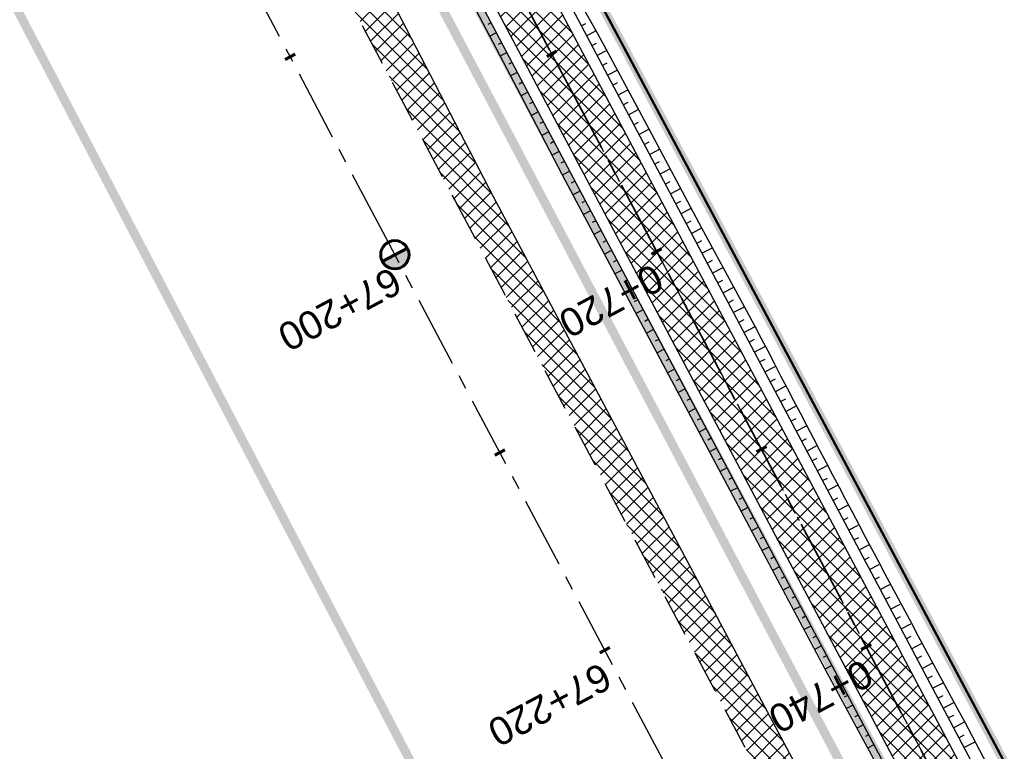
# Model space of a CAD drawing. Header units: metres. Extents: x 7529682 to 7533751, y 5721195 to 5727842.
# Tile 149 of 179: x 7530025 to 7530069, y 5727139 to 5727171. Entities that reach past the tile are written whole.
import ezdxf

# ---------------------------------------------------------------- set-up
doc = ezdxf.new("R2010")
doc.units = ezdxf.units.M
for name, pattern in [('817-dzialki-09-05-04$0$HIDDEN', [0.375, 0.25, -0.125]), ('ACAD_ISO05W100', [33, 24, -3, 0, -3, 0, -3]), ('CENTER', [50.8, 31.75, -6.35, 6.35, -6.35]), ('CENTER2', [28.575, 19.05, -3.175, 3.175, -3.175]), ('HIDDEN', [9.525, 6.35, -3.175])]:
    doc.linetypes.add(name, pattern=pattern)
for name, color, linetype in [('C-DROGI-SYTUACJA', 7, 'Continuous'), ('C-DROGI-SYTUACJA-ETYKIETY', 7, 'Continuous'), ('D-hatch-pobocza', 131, 'Continuous'), ('D-pobocza', 60, 'Continuous'), ('D-rowy', 160, 'Continuous'), ('D-skarpa', 2, 'Continuous'), ('D-skarpa-kreskowanie', 2, 'Continuous')]:
    doc.layers.add(name, color=color, linetype=linetype)
for name, color, linetype, lineweight, true_color in [('D-ewidencja-numery', 7, 'Continuous', 50, 0x40ff00), ('D-hatch-ciag-pieszo-rowerowy', 7, 'Continuous', 13, 0xff9f80), ('D-LR-etap-III', 7, '817-dzialki-09-05-04$0$HIDDEN', 50, 0x00008f)]:
    doc.layers.add(name, color=color, linetype=linetype, lineweight=lineweight, true_color=true_color)
for name, color, linetype, lineweight in [('D-krawędzie', 3, 'Continuous', 30), ('D-obrzeża', 2, 'Continuous', 30), ('D-oś', 10, 'CENTER', 30), ('D-pas-drogowy', 7, 'ACAD_ISO05W100', 50)]:
    doc.layers.add(name, color=color, linetype=linetype, lineweight=lineweight)
doc.layers.add('poprzeczki', color=7, linetype='Continuous', true_color=0x0000c7)
doc.styles.get("Standard").update_dxf_attribs({"font": 'arial.ttf'})
pattern_1 = [(45, (0, 0), (-0.33675960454, 0.33675960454), []), (135, (0, 0), (-0.33675960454, -0.33675960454), [])]

# ---------------------------------------------------------------- blocks, each defined once
blk = doc.blocks.new('kilometraz')
at = {"linetype": 'ByBlock', "lineweight": -2}
blk.add_hatch(color=0, dxfattribs=at).paths.add_polyline_path([(0, -0.28125, 0.41421356), (0.28125, 0, 0.41421356), (0, 0.28125)])
at = {"color": 0, "linetype": 'ByBlock', "lineweight": -2}
blk.add_line((0, 0.28125), (0, -0.28125), dxfattribs=at)
blk.add_circle((0, 0), 0.28125, dxfattribs=at)
blk = doc.blocks.new('AeccTickLine')
at = {"color": 0, "linetype": 'ByBlock', "lineweight": -2}
blk.add_line((0, 1), (0, -1), dxfattribs=at)

msp = doc.modelspace()

# ---------------------------------------------------------------- hatches: boundary and pattern name
at = {"layer": 'D-hatch-ciag-pieszo-rowerowy'}
h = msp.add_hatch(dxfattribs=at)
h.set_pattern_fill('ANSI37', color=256, scale=0.15, style=0)
h.set_pattern_definition(pattern_1)
h.paths.add_polyline_path([(7530087.679, 5727092.356), (7530089.826, 5727093.645), (7530088.918, 5727095.394), (7530067.691, 5727136.19), (7530050.056, 5727169.469), (7530031.716, 5727204.157), (7530016.024, 5727233.702), (7529998.202, 5727267.634), (7529996.2, 5727266.069), (7530013.813, 5727232.534), (7530029.507, 5727202.986), (7530047.847, 5727168.299), (7530065.478, 5727135.027), (7530086.699, 5727094.242)])
at = {"layer": 'D-hatch-pobocza'}
h = msp.add_hatch(dxfattribs=at)
h.set_pattern_fill('ANSI37', color=256, scale=0.15, style=0)
h.set_pattern_definition(pattern_1)
h.paths.add_polyline_path([(7530033.2, 5727187.89), (7530019.74, 5727212.96), (7530009.31, 5727233.03), (7529993.271, 5727263.708), (7529991.738, 5727262.452), (7530006.702, 5727234.141), (7530044.198, 5727163.133), (7530082.89, 5727090.2), (7530088.411, 5727079.773), (7530090.482, 5727079.128), (7530082.53, 5727094.32), (7530071.3, 5727115.82), (7530059.02, 5727138.69), (7530045.92, 5727163.31)])

# ---------------------------------------------------------------- linework, layer by layer
at = {"layer": 'C-DROGI-SYTUACJA', "color": 10, "linetype": 'CENTER2', "lineweight": 35, "ltscale": 0.2}
msp.add_lwpolyline([(7529994.785, 5727271.452), (7530014.919, 5727233.118), (7530030.611, 5727203.571), (7530048.952, 5727168.884), (7530066.584, 5727135.609), (7530088.792, 5727092.929), (7530119.442, 5727037.047), (7530133.98, 5727010.094), (7530160.017, 5726961.45), (7530183.787, 5726917.333), (7530204.666, 5726877.528), (7530227.909, 5726832.904), (7530259.102, 5726774.826, 0.063585), (7530264.989, 5726766.578), (7530268.47, 5726762.818, -0.065084), (7530272.969, 5726756.475), (7530281.424, 5726740.504, -0.065084)], format="xyb", dxfattribs=at)
at = {"layer": 'D-ewidencja-numery', "color": 12, "ltscale": 15, "true_color": 0xc70000}
msp.add_lwpolyline([(7529996.497, 5727273.662), (7530017.541, 5727234.203), (7530033.054, 5727204.864), (7530051.623, 5727170.223), (7530069.277, 5727137.016), (7530089.385, 5727097.534), (7530109.713, 5727060.747), (7530136.77, 5727011.64), (7530162.447, 5726962.744), (7530187.674, 5726916.992), (7530207.821, 5726879.335), (7530230.626, 5726834.519), (7530262.288, 5726776.618), (7530277.51, 5726760.213), (7530286.037, 5726744.107)], dxfattribs=at)
at = {"layer": 'D-krawędzie', "linetype": 'HIDDEN', "ltscale": 0.3}
msp.add_lwpolyline([(7529737.465, 5727743.316), (7529742.213, 5727734.302), (7529762.326, 5727696.274), (7529777.785, 5727667.006), (7529799.322, 5727626.3), (7529822.193, 5727583.156), (7529846.924, 5727536.347), (7529864.752, 5727502.663), (7529900.459, 5727434.965), (7529935.352, 5727369.308), (7529971.476, 5727300.786), (7530006.702, 5727234.141), (7530044.198, 5727163.133), (7530082.89, 5727090.2), (7530098.687, 5727060.362), (7530131.998, 5726997.21), (7530163.822, 5726937.097), (7530204.081, 5726861.013), (7530247.82, 5726778.438), (7530252.22, 5726770.26), (7530259.735, 5726756.9), (7530263.782, 5726749.287), (7530270.196, 5726737.096)], dxfattribs=at)
at = {"layer": 'D-LR-etap-III', "ltscale": 10, "flags": 128}
msp.add_lwpolyline([(7531750.474, 5723895.103, 0.4, 0.4, 0), (7531750.505, 5723895.13, 0.4, 0.4, 0), (7531682.71, 5724022.92, 0.4, 0.4, 0), (7531619.177, 5724147.204, 0.4, 0.4, 0), (7531592.309, 5724198.489, 0.4, 0.4, 0), (7531553.264, 5724272.919, 0.4, 0.4, 0), (7531504.02, 5724366.79, 0.4, 0.4, 0), (7531482.09, 5724407.62, 0.4, 0.4, 0), (7531412.35, 5724541.183, 0.4, 0.4, 0), (7531388.464, 5724586.93, 0.4, 0.4, 0), (7531345.12, 5724669.94, 0.4, 0.4, 0), (7531127.66, 5725081.67, 0.4, 0.4, 0), (7531059.253, 5725211.041, 0.4, 0.4, 0), (7531008.007, 5725307.954, 0.4, 0.4, 0), (7530964.182, 5725390.836, 0.4, 0.4, 0), (7530914.557, 5725484.684, 0.4, 0.4, 0), (7530865.243, 5725577.494, 0.4, 0.4, 0), (7530840.085, 5725624.059, 0.4, 0.4, 0), (7530802.56, 5725694.925, 0.4, 0.4, 0), (7530755.54, 5725787.51, 0.4, 0.4, 0), (7530708.718, 5725876.303, 0.4, 0.4, 0), (7530695.12, 5725902.09, 0.4, 0.4, 0), (7530642.914, 5726001.078, 0.4, 0.4, 0), (7530634.935, 5726016.147, 0.4, 0.4, 0), (7530610.82, 5726061.93, 0.4, 0.4, 0), (7530610.82, 5726061.93, 0.4, 0.4, 0), (7530607.21, 5726063.51, 0.4, 0.4, 0), (7530597.42, 5726080.68, 0.4, 0.4, 0), (7530591.16, 5726088.44, 0.4, 0.4, 0), (7530581.28, 5726107.21, 0.4, 0.4, 0), (7530571.29, 5726130.56, 0.4, 0.4, 0), (7530549.555, 5726171.527, 0.4, 0.4, 0), (7530531.014, 5726206.474, 0.4, 0.4, 0), (7530516.461, 5726236.017, 0.4, 0.4, 0), (7530500.799, 5726266.141, 0.4, 0.4, 0), (7530491.35, 5726283.94, 0.4, 0.4, 0), (7530482.4, 5726303.41, 0.4, 0.4, 0), (7530482.4, 5726303.41, 0.4, 0.4, 0), (7530450.41, 5726357.28, 0.4, 0.4, 0), (7530397.759, 5726458.5, 0.4, 0.4, 0), (7530334.708, 5726583.665, 0.4, 0.4, 0), (7530303.939, 5726645.168, 0.4, 0.4, 0), (7530300.51, 5726651.778, 0.4, 0.4, 0), (7530289.214, 5726671.967, 0.4, 0.4, 0), (7530281.54, 5726685.57, 0.4, 0.4, 0), (7530261.371, 5726724.163, 0.4, 0.4, 0), (7530254.03, 5726738.21, 0.4, 0.4, 0), (7530197.22, 5726845.06, 0.4, 0.4, 0), (7530194.71, 5726849.15, 0.4, 0.4, 0), (7530195.92, 5726850.75, 0.4, 0.4, 0), (7530170.547, 5726892.961, 0.4, 0.4, 0), (7530143.175, 5726945.066, 0.4, 0.4, 0), (7530105.06, 5727018.32, 0.4, 0.4, 0), (7530100.06, 5727027.16, 0.4, 0.4, 0), (7530062.319, 5727099.625, 0.4, 0.4, 0), (7530015.379, 5727189.42, 0.4, 0.4, 0), (7529983.208, 5727250.207, 0.4, 0.4, 0), (7529953.284, 5727306.747, 0.4, 0.4, 0), (7529900.671, 5727406.159, 0.4, 0.4, 0), (7529890.63, 5727425.131, 0.4, 0.4, 0), (7529875.155, 5727454.426, 0.4, 0.4, 0), (7529857.56, 5727487.787, 0.4, 0.4, 0), (7529835.194, 5727530.193, 0.4, 0.4, 0), (7529811.741, 5727574.662, 0.4, 0.4, 0), (7529792.102, 5727611.923, 0.4, 0.4, 0), (7529768.066, 5727657.47, 0.4, 0.4, 0), (7529755.211, 5727682.131, 0.4, 0.4, 0), (7529753.31, 5727681.13, 0.4, 0.4, 0), (7529739.21, 5727707.77, 0.4, 0.4, 0), (7529735.395, 5727711.252, 0.4, 0.4, 0), (7529725.42, 5727730.2, 0.4, 0.4, 0), (7529723.55, 5727729.88, 0.4, 0.4, 0), (7529695.567, 5727782.932, 0.4, 0.4, 0), (7529717.68, 5727794.024, 0.4, 0.4, 0), (7529736.275, 5727758.647, 0.4, 0.4, 0), (7529736.275, 5727758.647, 0.4, 0.4, 0), (7529744.511, 5727750.406, 0.4, 0.4, 0), (7529744.511, 5727750.406, 0.4, 0.4, 0), (7529750.283, 5727738.55, 0.4, 0.4, 0), (7529777.109, 5727687.569, 0.4, 0.4, 0), (7529796.515, 5727651.33, 0.4, 0.4, 0), (7529814.938, 5727616.793, 0.4, 0.4, 0), (7529839.007, 5727572.304, 0.4, 0.4, 0), (7529860.618, 5727532.509, 0.4, 0.4, 0), (7529882.349, 5727491.504, 0.4, 0.4, 0), (7529904.865, 5727449.096, 0.4, 0.4, 0), (7529920.747, 5727418.885, 0.4, 0.4, 0), (7529946.677, 5727368.547, 0.4, 0.4, 0), (7529972.025, 5727320.573, 0.4, 0.4, 0), (7529987.74, 5727290.153, 0.4, 0.4, 0), (7529996.497, 5727273.662, 0.4, 0.4, 0), (7530017.541, 5727234.203, 0.4, 0.4, 0), (7530033.054, 5727204.864, 0.4, 0.4, 0), (7530051.623, 5727170.223, 0.4, 0.4, 0), (7530069.277, 5727137.016, 0.4, 0.4, 0), (7530089.385, 5727097.534, 0.4, 0.4, 0), (7530109.713, 5727060.747, 0.4, 0.4, 0), (7530136.77, 5727011.64, 0.4, 0.4, 0), (7530162.447, 5726962.744, 0.4, 0.4, 0), (7530187.674, 5726916.992, 0.4, 0.4, 0), (7530207.821, 5726879.335, 0.4, 0.4, 0), (7530230.626, 5726834.519, 0.4, 0.4, 0), (7530262.288, 5726776.618, 0.4, 0.4, 0), (7530277.51, 5726760.213, 0.4, 0.4, 0), (7530286.037, 5726744.107, 0.4, 0.4, 0), (7530288.097, 5726735.884, 0.4, 0.4, 0), (7530290.394, 5726725.047, 0.4, 0.4, 0), (7530296.177, 5726713.583, 0.4, 0.4, 0), (7530302.726, 5726701.182, 0.4, 0.4, 0), (7530325.685, 5726657.466, 0.4, 0.4, 0), (7530343.244, 5726623.649, 0.4, 0.4, 0), (7530360.23, 5726591.747, 0.4, 0.4, 0), (7530383.209, 5726548.059, 0.4, 0.4, 0), (7530406.018, 5726503.606, 0.4, 0.4, 0), (7530427.465, 5726462.62, 0.4, 0.4, 0), (7530447.928, 5726424.388, 0.4, 0.4, 0), (7530471.127, 5726379.921, 0.4, 0.4, 0), (7530490.501, 5726343.033, 0.4, 0.4, 0), (7530509.499, 5726306.733, 0.4, 0.4, 0), (7530529.89, 5726267.244, 0.4, 0.4, 0), (7530543.852, 5726238.99, 0.4, 0.4, 0), (7530554.809, 5726218.944, 0.4, 0.4, 0), (7530559.027, 5726212.223, 0.4, 0.4, 0), (7530563.061, 5726206.41, 0.4, 0.4, 0), (7530566.934, 5726200.464, 0.4, 0.4, 0), (7530569.771, 5726194.902, 0.4, 0.4, 0), (7530571.473, 5726191.282, 0.4, 0.4, 0), (7530572.839, 5726188.025, 0.4, 0.4, 0), (7530575.295, 5726182.035, 0.4, 0.4, 0), (7530579.737, 5726173.306, 0.4, 0.4, 0), (7530583.3, 5726167.41, 0.4, 0.4, 0), (7530593.4, 5726163.33, 0.4, 0.4, 0), (7530598.618, 5726155.264, 0.4, 0.4, 0), (7530608.258, 5726140.497, 0.4, 0.4, 0), (7530603.27, 5726136.83, 0.4, 0.4, 0), (7530606.53, 5726131.84, 0.4, 0.4, 0), (7530604.239, 5726124.217, 0.4, 0.4, 0), (7530605.847, 5726121.63, 0.4, 0.4, 0), (7530608.972, 5726116.164, 0.4, 0.4, 0), (7530618.114, 5726097.791, 0.4, 0.4, 0), (7530651.213, 5726034.96, 0.4, 0.4, 0), (7530670.244, 5725998.611, 0.4, 0.4, 0), (7530698.075, 5725945.953, 0.4, 0.4, 0), (7530716.506, 5725911.305, 0.4, 0.4, 0), (7530735.223, 5725875.667, 0.4, 0.4, 0), (7530752.504, 5725842.155, 0.4, 0.4, 0), (7530778.311, 5725793.501, 0.4, 0.4, 0), (7530797.5, 5725756.382, 0.4, 0.4, 0), (7530812.519, 5725728.289, 0.4, 0.4, 0), (7530820.039, 5725713.16, 0.4, 0.4, 0), (7530822.422, 5725710.194, 0.4, 0.4, 0), (7530833.155, 5725688.801, 0.4, 0.4, 0), (7530849.629, 5725656.159, 0.4, 0.4, 0), (7530867.983, 5725621.964, 0.4, 0.4, 0), (7530872.63, 5725612.888, 0.4, 0.4, 0), (7530880.354, 5725597.595, 0.4, 0.4, 0), (7530883.839, 5725593.389, 0.4, 0.4, 0), (7530891.782, 5725587.763, 0.4, 0.4, 0), (7530895.039, 5725584.281, 0.4, 0.4, 0), (7530897.034, 5725580.941, 0.4, 0.4, 0), (7530900.952, 5725579.946, 0.4, 0.4, 0), (7530904.81, 5725571.977, 0.4, 0.4, 0), (7530903.682, 5725568.566, 0.4, 0.4, 0), (7530908.901, 5725558.845, 0.4, 0.4, 0), (7530910.252, 5725545.672, 0.4, 0.4, 0), (7530912.873, 5725538.646, 0.4, 0.4, 0), (7530945.278, 5725478.464, 0.4, 0.4, 0), (7530959.692, 5725450.246, 0.4, 0.4, 0), (7531002.827, 5725368.192, 0.4, 0.4, 0), (7531044.704, 5725290.314, 0.4, 0.4, 0), (7531064.099, 5725253.213, 0.4, 0.4, 0), (7531083.01, 5725216.678, 0.4, 0.4, 0), (7531113.013, 5725158.466, 0.4, 0.4, 0), (7531137.364, 5725113.071, 0.4, 0.4, 0), (7531150.831, 5725086.712, 0.4, 0.4, 0), (7531159.746, 5725076.641, 0.4, 0.4, 0), (7531166.31, 5725074.58, 0.4, 0.4, 0), (7531172.29, 5725062.58, 0.4, 0.4, 0), (7531170.59, 5725055.606, 0.4, 0.4, 0), (7531173.733, 5725044.081, 0.4, 0.4, 0), (7531215.342, 5724964.86, 0.4, 0.4, 0), (7531238.054, 5724921.685, 0.4, 0.4, 0), (7531262.39, 5724875.283, 0.4, 0.4, 0), (7531295.587, 5724811.266, 0.4, 0.4, 0), (7531348.488, 5724712.363, 0.4, 0.4, 0), (7531363.741, 5724682.684, 0.4, 0.4, 0), (7531366.987, 5724675.865, 0.4, 0.4, 0), (7531382.541, 5724646.111, 0.4, 0.4, 0), (7531401.299, 5724610.875, 0.4, 0.4, 0), (7531428.965, 5724558.862, 0.4, 0.4, 0), (7531449.111, 5724520.398, 0.4, 0.4, 0), (7531477.293, 5724465.831, 0.4, 0.4, 0), (7531500.996, 5724421.113, 0.4, 0.4, 0), (7531512.122, 5724400.549, 0.4, 0.4, 0), (7531513.782, 5724396.757, 0.4, 0.4, 0), (7531526.32, 5724379.39, 0.4, 0.4, 0), (7531566.784, 5724302.736, 0.4, 0.4, 0), (7531612.277, 5724225.61, 0.4, 0.4, 0), (7531620.493, 5724210.548, 0.4, 0.4, 0), (7531631.578, 5724196.258, 0.4, 0.4, 0), (7531653.484, 5724152.434, 0.4, 0.4, 0), (7531661.151, 5724128.494, 0.4, 0.4, 0), (7531673.881, 5724101.186, 0.4, 0.4, 0), (7531684.691, 5724081.184, 0.4, 0.4, 0), (7531699.212, 5724051.17, 0.4, 0.4, 0), (7531704.034, 5724040.584, 0.4, 0.4, 0), (7531704.034, 5724040.584, 0.4, 0.4, 0), (7531703.913, 5724037.17, 0.4, 0.4, 0), (7531736.42, 5723969.232, 0.4, 0.4, 0), (7531738.285, 5723967.699, 0.4, 0.4, 0), (7531742.181, 5723962.346, 0.4, 0.4, 0), (7531744.286, 5723958.616, 0.4, 0.4, 0), (7531755.393, 5723944.193, 0.4, 0.4, 0), (7531758.69, 5723936.76, 0.4, 0.4, 0), (7531780.08, 5723929.25, 0.4, 0.4, 0), (7531792.612, 5723906.338, 0.4, 0.4, 0), (7531792.612, 5723906.338, 0.4, 0.4, 0), (7531756.962, 5723883.055, 0.4, 0.4, 0), (7531750.46, 5723895.13, 0.4, 0.4, 0), (7531750.46, 5723895.13, 0, 0, 0)], format="xyseb", dxfattribs=at)
at = {"layer": 'D-obrzeża'}
for points in [[(7530255.071, 5726779.69), (7530226.804, 5726832.32), (7530203.558, 5726876.949), (7530182.683, 5726916.746), (7530158.916, 5726960.858), (7530132.878, 5727009.502), (7530118.344, 5727036.45), (7530087.65, 5727092.412), (7530086.699, 5727094.242), (7530065.478, 5727135.027), (7530047.847, 5727168.299), (7530029.507, 5727202.986), (7530013.813, 5727232.534), (7529993.681, 5727270.865)], [(7530097.92, 5727078.885), (7530089.894, 5727093.518), (7530067.691, 5727136.19), (7530050.056, 5727169.469), (7530031.716, 5727204.157), (7530016.024, 5727233.702), (7529998.205, 5727267.629)]]:
    msp.add_lwpolyline(points, dxfattribs=at)
at = {"layer": 'D-oś', "ltscale": 0.1}
msp.add_lwpolyline([(7530260.688, 5726747.65), (7530256.664, 5726755.22), (7530249.153, 5726768.573), (7530244.732, 5726776.79), (7530200.988, 5726859.376), (7530160.728, 5726935.459), (7530128.903, 5726995.575), (7530095.593, 5727058.727), (7530079.798, 5727088.56), (7530041.105, 5727161.496), (7530003.607, 5727232.506), (7529968.381, 5727299.153), (7529932.259, 5727367.671), (7529897.365, 5727433.327), (7529861.657, 5727501.028), (7529843.829, 5727534.712), (7529819.1, 5727581.518), (7529796.228, 5727624.663), (7529774.69, 5727665.371), (7529759.232, 5727694.637), (7529739.12, 5727732.663), (7529700.238, 5727806.043)], dxfattribs=at)
at = {"layer": 'D-oś', "ltscale": 0.03}
msp.add_lwpolyline([(7529994.785, 5727271.452), (7530014.919, 5727233.118), (7530030.611, 5727203.571), (7530048.952, 5727168.884), (7530066.584, 5727135.609), (7530088.792, 5727092.929), (7530119.442, 5727037.047), (7530133.98, 5727010.094), (7530160.017, 5726961.45), (7530183.787, 5726917.333), (7530204.666, 5726877.528), (7530227.909, 5726832.904), (7530259.102, 5726774.826, 0.063585), (7530264.989, 5726766.578), (7530268.47, 5726762.818, -0.065084), (7530272.969, 5726756.475), (7530281.424, 5726740.504, -0.065084)], format="xyb", dxfattribs=at)
at = {"layer": 'D-pas-drogowy', "ltscale": 0.2, "flags": 128}
msp.add_lwpolyline([(7531633.019, 5724182.834, 0.4, 0.4, 0), (7531617.559, 5724211.608, 0.4, 0.4, 0), (7531566.784, 5724302.736, 0.4, 0.4, 0), (7531538.419, 5724356.47, 0.4, 0.4, 0), (7531526.32, 5724379.39, 0.4, 0.4, 0), (7531516.102, 5724393.607, 0.4, 0.4, 0.001485), (7531513.78, 5724396.838, 0.4, 0.4, 0), (7531501.87, 5724413.41, 0.4, 0.4, 0), (7531474.926, 5724464.508, 0.4, 0.4, 0), (7531446.2, 5724518.992, 0.4, 0.4, 0), (7531424.962, 5724559.262, 0.4, 0.4, 0), (7531398.444, 5724609.566, 0.4, 0.4, 0), (7531379.647, 5724645.216, 0.4, 0.4, 0), (7531365.23, 5724672.56, 0.4, 0.4, 0), (7531341.306, 5724717.915, 0.4, 0.4, 0), (7531312.9, 5724771.789, 0.4, 0.4, 0), (7531292.591, 5724810.307, 0.4, 0.4, 0), (7531259.392, 5724873.271, 0.4, 0.4, 0), (7531233.74, 5724921.923, 0.4, 0.4, 0), (7531203.073, 5724980.092, 0.4, 0.4, 0), (7531173.471, 5725036.225, 0.4, 0.4, 0), (7531168.27, 5725046.09, 0.4, 0.4, 0), (7531172.29, 5725062.58, 0.4, 0.4, 0), (7531166.31, 5725074.58, 0.4, 0.4, 0), (7531150.32, 5725079.6, 0.4, 0.4, 0), (7531141.5, 5725096.43, 0.4, 0.4, 0), (7531109.312, 5725157.814, 0.4, 0.4, 0), (7531086.641, 5725201.048, 0.4, 0.4, 0), (7531059.198, 5725253.384, 0.4, 0.4, 0), (7531028.207, 5725312.489, 0.4, 0.4, 0), (7530999.105, 5725367.99, 0.4, 0.4, 0), (7530956.248, 5725449.725, 0.4, 0.4, 0), (7530924.398, 5725510.464, 0.4, 0.4, 0), (7530897.51, 5725561.74, 0.4, 0.4, 0), (7530894.46, 5725566.14, 0.4, 0.4, 0), (7530892.16, 5725570.49, 0.4, 0.4, 0), (7530869.363, 5725613.307, 0.4, 0.4, 0), (7530861.694, 5725627.705, 0.4, 0.4, 0), (7530852.74, 5725644.52, 0.4, 0.4, 0), (7530831.51, 5725684.2, 0.4, 0.4, 0), (7530811.13, 5725722.52, 0.4, 0.4, 0), (7530792.348, 5725757.941, 0.4, 0.4, 0), (7530768.03, 5725803.8, 0.4, 0.4, 0), (7530748.769, 5725840.179, 0.4, 0.4, 0), (7530727.7, 5725879.97, 0.4, 0.4, 0), (7530712.098, 5725909.545, 0.4, 0.4, 0), (7530693.644, 5725944.645, 0.4, 0.4, 0), (7530665.702, 5725997.539, 0.4, 0.4, 0), (7530641.76, 5726042.88, 0.4, 0.4, 0), (7530616.5, 5726091.48, 0.4, 0.4, 0), (7530604.628, 5726114.32, 0.4, 0.4, -0.007763), (7530602.5, 5726118.43, 0.4, 0.4, 0), (7530603.992, 5726123.395, 0.4, 0.4, 0), (7530606.53, 5726131.84, 0.4, 0.4, 0), (7530603.27, 5726136.83, 0.4, 0.4, 0), (7530593.776, 5726151.369, 0.4, 0.4, 0), (7530590.203, 5726156.84, 0.4, 0.4, 0), (7530583.3, 5726167.41, 0.4, 0.4, 0), (7530580.578, 5726170.428, 0.4, 0.4, 0), (7530575.85, 5726175.67, 0.4, 0.4, 0), (7530569.01, 5726186.66, 0.4, 0.4, 0), (7530562.555, 5726199.189, 0.4, 0.4, 0), (7530555.67, 5726211.39, 0.4, 0.4, 0), (7530548.29, 5726224.23, 0.4, 0.4, 0), (7530540.58, 5726237.71, 0.4, 0.4, 0), (7530532.68, 5726252.65, 0.4, 0.4, 0), (7530524.06, 5726269.35, 0.4, 0.4, 0), (7530502.82, 5726309.91, 0.4, 0.4, 0), (7530488.83, 5726336.63, 0.4, 0.4, 0), (7530466.03, 5726380.16, 0.4, 0.4, 0), (7530438.47, 5726432.77, 0.4, 0.4, 0), (7530424.53, 5726459.09, 0.4, 0.4, 0), (7530401.63, 5726502.97, 0.4, 0.4, 0), (7530383.38, 5726538.06, 0.4, 0.4, 0), (7530353.97, 5726593.52, 0.4, 0.4, 0), (7530338.47, 5726622.74, 0.4, 0.4, 0), (7530322.01, 5726653.88, 0.4, 0.4, 0), (7530297.54, 5726700.33, 0.4, 0.4, 0), (7530287.38, 5726719.6, 0.4, 0.4, 0), (7530285.95, 5726722.316, 0.4, 0.4, 0), (7530280.26, 5726733.12, 0.4, 0.4, 0), (7530266.73, 5726758.74, 0.4, 0.4, 0), (7530260.42, 5726770.47, 0.4, 0.4, 0), (7530253.25, 5726783.82, 0.4, 0.4, 0), (7530244.95, 5726799.33, 0.4, 0.4, 0), (7530239.39, 5726808.49, 0.4, 0.4, 0), (7530238.29, 5726807.9, 0.4, 0.4, 0), (7530218.11, 5726850.67, 0.4, 0.4, 0), (7530175.907, 5726928.168, 0.4, 0.4, 0), (7530096.68, 5727076.15, 0.4, 0.4, 0), (7530094.68, 5727079.89, 0.4, 0.4, 0), (7530064.597, 5727135.523, 0.4, 0.4, 0), (7530046.731, 5727168.892, 0.4, 0.4, 0), (7530025.803, 5727208.461, 0.4, 0.4, 0), (7530012.847, 5727232.979, 0.4, 0.4, 0), (7529994.15, 5727268.45, 0.4, 0.4, 0), (7529981.671, 5727291.93, 0.4, 0.4, 0), (7529949.89, 5727351.73, 0.4, 0.4, 0), (7529924.75, 5727399.03, 0.4, 0.4, 0), (7529915.516, 5727417.1, 0.4, 0.4, 0), (7529885.83, 5727475.19, 0.4, 0.4, 0), (7529862.56, 5727519.97, 0.4, 0.4, 0), (7529852.985, 5727538.191, 0.4, 0.4, 0), (7529836.513, 5727569.511, 0.4, 0.4, 0), (7529815.369, 5727609.141, 0.4, 0.4, 0), (7529792.795, 5727651.247, 0.4, 0.4, 0), (7529774.199, 5727685.858, 0.4, 0.4, 0), (7529746.966, 5727736.059, 0.4, 0.4, 0), (7529733.92, 5727757.62, 0.4, 0.4, 0), (7529708.607, 5727806.389, 0.4, 0.4, 0), (7529688.492, 5727796.345, 0.4, 0.4, 0), (7529723.55, 5727729.88, 0.4, 0.4, 0), (7529725.42, 5727730.2, 0.4, 0.4, 0), (7529735.38, 5727711.28, 0.4, 0.4, 0), (7529739.21, 5727707.77, 0.4, 0.4, 0), (7529753.31, 5727681.13, 0.4, 0.4, 0), (7529755.178, 5727682.114, 0.4, 0.4, 0), (7529792.102, 5727611.923, 0.4, 0.4, 0), (7529811.741, 5727574.662, 0.4, 0.4, 0), (7529835.194, 5727530.193, 0.4, 0.4, 0), (7529857.56, 5727487.787, 0.4, 0.4, 0), (7529875.155, 5727454.426, 0.4, 0.4, 0), (7529890.63, 5727425.131, 0.4, 0.4, 0), (7529900.671, 5727406.159, 0.4, 0.4, 0), (7529953.284, 5727306.747, 0.4, 0.4, 0), (7529983.208, 5727250.207, 0.4, 0.4, 0), (7530015.379, 5727189.42, 0.4, 0.4, 0), (7530062.319, 5727099.625, 0.4, 0.4, 0), (7530100.06, 5727027.16, 0.4, 0.4, 0), (7530105.06, 5727018.32, 0.4, 0.4, 0), (7530143.175, 5726945.066, 0.4, 0.4, 0), (7530170.547, 5726892.961, 0.4, 0.4, 0), (7530195.92, 5726850.75, 0.4, 0.4, 0), (7530194.71, 5726849.15, 0.4, 0.4, 0), (7530197.22, 5726845.06, 0.4, 0.4, 0), (7530254.03, 5726738.21, 0.4, 0.4, 0), (7530261.371, 5726724.163, 0.4, 0.4, 0), (7530281.54, 5726685.57, 0.4, 0.4, 0), (7530289.214, 5726671.967, 0.4, 0.4, 0), (7530300.51, 5726651.778, 0.4, 0.4, 0), (7530303.939, 5726645.168, 0.4, 0.4, 0), (7530334.708, 5726583.665, 0.4, 0.4, 0), (7530397.759, 5726458.5, 0.4, 0.4, 0), (7530450.41, 5726357.28, 0.4, 0.4, 0), (7530482.4, 5726303.41, 0.4, 0.4, 0), (7530483.688, 5726301.003, 0.4, 0.4, 0), (7530491.35, 5726283.94, 0.4, 0.4, 0), (7530512.67, 5726243.78, 0.4, 0.4, 0), (7530529.43, 5726209.46, 0.4, 0.4, 0), (7530571.29, 5726130.56, 0.4, 0.4, 0), (7530581.28, 5726107.21, 0.4, 0.4, 0), (7530591.16, 5726088.44, 0.4, 0.4, 0), (7530597.42, 5726080.68, 0.4, 0.4, 0), (7530607.21, 5726063.51, 0.4, 0.4, 0), (7530610.82, 5726061.93, 0.4, 0.4, 0), (7530634.935, 5726016.147, 0.4, 0.4, 0), (7530642.914, 5726001.078, 0.4, 0.4, 0), (7530695.12, 5725902.09, 0.4, 0.4, 0), (7530708.718, 5725876.303, 0.4, 0.4, 0), (7530755.54, 5725787.51, 0.4, 0.4, 0), (7530802.56, 5725694.925, 0.4, 0.4, 0), (7530840.085, 5725624.059, 0.4, 0.4, 0), (7530865.243, 5725577.494, 0.4, 0.4, 0), (7530914.557, 5725484.684, 0.4, 0.4, 0), (7530964.182, 5725390.836, 0.4, 0.4, 0), (7531008.007, 5725307.954, 0.4, 0.4, 0), (7531059.253, 5725211.041, 0.4, 0.4, 0), (7531127.66, 5725081.67, 0.4, 0.4, 0), (7531345.12, 5724669.94, 0.4, 0.4, 0), (7531388.464, 5724586.93, 0.4, 0.4, 0), (7531412.35, 5724541.183, 0.4, 0.4, 0), (7531482.09, 5724407.62, 0.4, 0.4, 0), (7531504.02, 5724366.79, 0.4, 0.4, 0), (7531519.374, 5724337.52, 0.4, 0.4, 0), (7531563.749, 5724252.932, 0.4, 0.4, 0), (7531602.175, 5724179.681, 0.4, 0.4, 0), (7531619.177, 5724147.204, 0.4, 0.4, 0), (7531625.038, 5724135.635, 0.4, 0.4, 0), (7531656.796, 5724073.316, 0.4, 0.4, 0), (7531675.12, 5724037.36, 0.4, 0.4, 0), (7531682.71, 5724022.92, 0.4, 0.4, 0), (7531705.565, 5723979.811, 0.4, 0.4, 0), (7531736.606, 5723921.262, 0.4, 0.4, 0), (7531750.46, 5723895.13, 0.4, 0.4, 0), (7531740.77, 5723886.56, 0.4, 0.4, 0), (7531732.86, 5723885, 0.4, 0.4, 0), (7531722.18, 5723887.77, 0.4, 0.4, 0), (7531729.87, 5723862.17, 0.4, 0.4, 0), (7531742.92, 5723861.93, 0.4, 0.4, 0), (7531763.71, 5723859.52, 0.4, 0.4, 0), (7531768.42, 5723854.12, 0.4, 0.4, 0), (7531787.42, 5723817.97, 0.4, 0.4, 0), (7531795.57, 5723809.82, 0.4, 0.4, 0), (7531816.347, 5723819.85, 0.4, 0.4, 0), (7531816.347, 5723819.85, 0.4, 0.4, 0), (7531805.06, 5723843.23, 0.4, 0.4, 0), (7531803.61, 5723886.23, 0.4, 0.4, 0), (7531803.61, 5723886.23, 0.4, 0.4, 0), (7531780.08, 5723929.25, 0.4, 0.4, 0), (7531758.69, 5723936.76, 0.4, 0.4, 0), (7531749.359, 5723946.412, 0.4, 0.4, 0), (7531742.71, 5723953.29, 0.4, 0.4, 0), (7531735.177, 5723967.878, 0.4, 0.4, 0), (7531722.37, 5723992.68, 0.4, 0.4, 0), (7531705.042, 5724030.886, 0.4, 0.4, 0), (7531699.47, 5724043.17, 0.4, 0.4, 0), (7531692.69, 5724058.11, 0.4, 0.4, 0), (7531679.672, 5724084.017, 0.4, 0.4, 0), (7531674.55, 5724094.21, 0.4, 0.4, 0), (7531666.633, 5724114.003, 0.4, 0.4, 0), (7531649, 5724153.82, 0.4, 0.4, 0), (7531641.49, 5724149.34, 0.4, 0.4, 0), (7531626.04, 5724179.34, 0.4, 0.4, 0), (7531633.03, 5724182.84, 0, 0, 0)], format="xyseb", dxfattribs=at)
at = {"layer": 'D-pobocza'}
for points in [[(7529998.605, 5727267.942), (7530016.466, 5727233.935), (7530032.157, 5727204.391), (7530050.498, 5727169.703), (7530068.134, 5727136.422), (7530090.335, 5727093.754), (7530120.98, 5727037.883), (7530135.521, 5727010.922), (7530161.559, 5726962.278), (7530185.332, 5726918.154), (7530206.217, 5726878.339), (7530218.182, 5726855.367)], [(7529995.8, 5727265.757), (7530013.371, 5727232.301), (7530029.065, 5727202.752), (7530047.405, 5727168.065), (7530065.035, 5727134.795), (7530087.248, 5727092.104), (7530117.905, 5727036.211), (7530132.438, 5727009.265), (7530158.475, 5726960.622), (7530182.241, 5726916.511), (7530203.115, 5726876.718), (7530214.73, 5726854.418)], [(7530090.482, 5727079.128), (7530082.53, 5727094.32), (7530071.3, 5727115.82), (7530059.02, 5727138.69), (7530045.92, 5727163.31), (7530033.2, 5727187.89), (7530019.74, 5727212.96), (7530009.31, 5727233.03), (7529993.271, 5727263.708)]]:
    msp.add_lwpolyline(points, dxfattribs=at)
at = {"layer": 'D-rowy', "linetype": 'HIDDEN', "ltscale": 0.1, "const_width": 0.4, "flags": 128}
msp.add_lwpolyline([(7530210.965, 5726857.162), (7530158.809, 5726954.52), (7530122.465, 5727022.753), (7530095.922, 5727072.859), (7530086.314, 5727091.113), (7530063.16, 5727134.709), (7530033.596, 5727190.759), (7530021.34, 5727213.676), (7530002.619, 5727249.036), (7529995.396, 5727262.503), (7529988.789, 5727275.206), (7529976.334, 5727299.006), (7529958.125, 5727333.488), (7529939.362, 5727369.129), (7529923.146, 5727399.734), (7529918.219, 5727408.985), (7529909.126, 5727427.527), (7529905.376, 5727434.673), (7529896.192, 5727451.152), (7529887.557, 5727467.231), (7529877.124, 5727486.657), (7529866.166, 5727506.778), (7529855.76, 5727526.176), (7529840.707, 5727554.898), (7529824.518, 5727585.588), (7529810.515, 5727612.292), (7529795.682, 5727640.077), (7529780.379, 5727668.69), (7529772.315, 5727684.078), (7529762.635, 5727702.447), (7529747.007, 5727732.117), (7529740.676, 5727744.954)], dxfattribs=at)
at = {"layer": 'D-skarpa', "linetype": 'Continuous'}
msp.add_lwpolyline([(7530025.8, 5727208.601), (7530028.908, 5727202.667), (7530030.432, 5727199.742), (7530035.053, 5727190.873), (7530037.371, 5727186.443), (7530047.107, 5727167.909), (7530048.986, 5727164.303), (7530060.717, 5727142.226), (7530063.089, 5727137.824)], dxfattribs=at)
msp.add_lwpolyline([(7530032.389, 5727204.516), (7530033.922, 5727201.587), (7530036.252, 5727197.163), (7530038.674, 5727192.788), (7530041.094, 5727188.412, 0.005107), (7530048.02, 5727175.106), (7530050.488, 5727170.755), (7530050.929, 5727169.93), (7530052.845, 5727166.348), (7530055.203, 5727161.939), (7530057.586, 5727157.543, 0.004756), (7530066.945, 5727139.868), (7530068.606, 5727136.68)], format="xyb", dxfattribs=at)
at = {"layer": 'D-skarpa-kreskowanie', "linetype": 'Continuous'}
for p, q in [((7530045.807, 5727171.087, 107.814), (7530045.662, 5727171.011, 107.705)), ((7530049.834, 5727170.959, 107.946), (7530050.041, 5727171.068, 107.79)), ((7530046.041, 5727170.645, 107.814), (7530045.75, 5727170.492, 107.595)), ((7530050.068, 5727170.517, 107.946), (7530050.495, 5727170.742, 107.625)), ((7530046.275, 5727170.203, 107.815), (7530046.128, 5727170.126, 107.705)), ((7530050.302, 5727170.075, 107.947), (7530050.516, 5727170.188, 107.785)), ((7530046.508, 5727169.761, 107.815), (7530046.215, 5727169.606, 107.594)), ((7530050.536, 5727169.633, 107.947), (7530050.966, 5727169.861, 107.623)), ((7530046.742, 5727169.319, 107.816), (7530046.595, 5727169.241, 107.705)), ((7530050.77, 5727169.191, 107.948), (7530050.986, 5727169.305, 107.785)), ((7530046.976, 5727168.877, 107.816), (7530046.68, 5727168.721, 107.593)), ((7530051.004, 5727168.749, 107.948), (7530051.438, 5727168.979, 107.621)), ((7530047.209, 5727168.435, 107.817), (7530047.061, 5727168.357, 107.705)), ((7530051.238, 5727168.307, 107.949), (7530051.456, 5727168.423, 107.785)), ((7530047.443, 5727167.993, 107.817), (7530047.145, 5727167.835, 107.592)), ((7530051.472, 5727167.865, 107.95), (7530051.909, 5727168.097, 107.619)), ((7530047.677, 5727167.551, 107.818), (7530047.527, 5727167.472, 107.704)), ((7530051.706, 5727167.424, 107.95), (7530051.926, 5727167.54, 107.784)), ((7530047.911, 5727167.11, 107.818), (7530047.607, 5727166.948, 107.589)), ((7530051.94, 5727166.982, 107.951), (7530052.381, 5727167.215, 107.618)), ((7530048.146, 5727166.668, 107.819), (7530047.992, 5727166.586, 107.703)), ((7530052.174, 5727166.54, 107.951), (7530052.396, 5727166.657, 107.784)), ((7530048.38, 5727166.226, 107.82), (7530048.069, 5727166.062, 107.585)), ((7530052.408, 5727166.098, 107.952), (7530052.853, 5727166.334, 107.616)), ((7530048.614, 5727165.784, 107.82), (7530048.457, 5727165.701, 107.702)), ((7530052.643, 5727165.656, 107.952), (7530052.866, 5727165.775, 107.784)), ((7530048.848, 5727165.342, 107.821), (7530048.531, 5727165.175, 107.582)), ((7530052.877, 5727165.215, 107.953), (7530053.324, 5727165.452, 107.615)), ((7530049.082, 5727164.901, 107.821), (7530048.922, 5727164.816, 107.701)), ((7530053.111, 5727164.773, 107.953), (7530053.335, 5727164.892, 107.784)), ((7530049.316, 5727164.459, 107.822), (7530048.994, 5727164.288, 107.578)), ((7530053.345, 5727164.331, 107.954), (7530053.796, 5727164.57, 107.613)), ((7530049.55, 5727164.017, 107.822), (7530049.389, 5727163.932, 107.701)), ((7530053.579, 5727163.889, 107.954), (7530053.805, 5727164.009, 107.783)), ((7530049.784, 5727163.575, 107.823), (7530049.463, 5727163.405, 107.58)), ((7530053.813, 5727163.447, 107.955), (7530054.268, 5727163.688, 107.612)), ((7530050.018, 5727163.133, 107.823), (7530049.858, 5727163.048, 107.702)), ((7530054.047, 5727163.006, 107.955), (7530054.275, 5727163.126, 107.783)), ((7530050.253, 5727162.692, 107.824), (7530049.932, 5727162.522, 107.582)), ((7530054.281, 5727162.564, 107.956), (7530054.739, 5727162.806, 107.61)), ((7530050.487, 5727162.25, 107.824), (7530050.327, 5727162.165, 107.704)), ((7530054.515, 5727162.122, 107.956), (7530054.745, 5727162.244, 107.783)), ((7530050.721, 5727161.808, 107.825), (7530050.401, 5727161.639, 107.584)), ((7530054.75, 5727161.68, 107.957), (7530055.211, 5727161.925, 107.609)), ((7530050.955, 5727161.366, 107.825), (7530050.795, 5727161.282, 107.705)), ((7530054.984, 5727161.238, 107.957), (7530055.216, 5727161.362, 107.782)), ((7530051.189, 5727160.924, 107.826), (7530050.871, 5727160.756, 107.586)), ((7530055.218, 5727160.797, 107.958), (7530055.688, 5727161.045, 107.603)), ((7530051.423, 5727160.483, 107.826), (7530051.264, 5727160.398, 107.706)), ((7530055.452, 5727160.355, 107.958), (7530055.689, 5727160.48, 107.78)), ((7530051.657, 5727160.041, 107.827), (7530051.34, 5727159.873, 107.587)), ((7530055.686, 5727159.913, 107.959), (7530056.164, 5727160.166, 107.598)), ((7530051.891, 5727159.599, 107.827), (7530051.733, 5727159.515, 107.708)), ((7530055.92, 5727159.471, 107.959), (7530056.161, 5727159.599, 107.777)), ((7530052.125, 5727159.157, 107.828), (7530051.809, 5727158.99, 107.589)), ((7530056.154, 5727159.029, 107.96), (7530056.641, 5727159.287, 107.593)), ((7530052.36, 5727158.715, 107.828), (7530052.202, 5727158.632, 107.709)), ((7530056.388, 5727158.587, 107.96), (7530056.634, 5727158.717, 107.775)), ((7530052.594, 5727158.274, 107.829), (7530052.278, 5727158.107, 107.591)), ((7530056.622, 5727158.146, 107.961), (7530057.117, 5727158.408, 107.588)), ((7530052.828, 5727157.832, 107.829), (7530052.67, 5727157.748, 107.711)), ((7530056.857, 5727157.704, 107.961), (7530057.106, 5727157.836, 107.773)), ((7530053.062, 5727157.39, 107.83), (7530052.748, 5727157.223, 107.593)), ((7530057.091, 5727157.262, 107.962), (7530057.594, 5727157.529, 107.583)), ((7530053.296, 5727156.948, 107.83), (7530053.139, 5727156.865, 107.712)), ((7530057.325, 5727156.82, 107.963), (7530057.574, 5727156.953, 107.774)), ((7530053.53, 5727156.506, 107.831), (7530053.217, 5727156.34, 107.595)), ((7530057.559, 5727156.378, 107.963), (7530058.054, 5727156.641, 107.589)), ((7530053.764, 5727156.065, 107.831), (7530053.608, 5727155.982, 107.714)), ((7530057.793, 5727155.937, 107.964), (7530058.039, 5727156.067, 107.778)), ((7530053.998, 5727155.623, 107.832), (7530053.686, 5727155.457, 107.597)), ((7530058.027, 5727155.495, 107.964), (7530058.515, 5727155.753, 107.596)), ((7530054.232, 5727155.181, 107.833), (7530054.077, 5727155.098, 107.715)), ((7530058.261, 5727155.053, 107.965), (7530058.503, 5727155.181, 107.782)), ((7530054.467, 5727154.739, 107.833), (7530054.156, 5727154.574, 107.598)), ((7530058.495, 5727154.611, 107.965), (7530058.975, 5727154.866, 107.603)), ((7530054.701, 5727154.297, 107.834), (7530054.545, 5727154.215, 107.716)), ((7530058.729, 5727154.169, 107.966), (7530058.968, 5727154.296, 107.786)), ((7530054.935, 5727153.856, 107.834), (7530054.625, 5727153.691, 107.6)), ((7530058.964, 5727153.728, 107.966), (7530059.436, 5727153.978, 107.61)), ((7530055.169, 5727153.414, 107.835), (7530055.014, 5727153.332, 107.718)), ((7530059.198, 5727153.286, 107.967), (7530059.432, 5727153.41, 107.79)), ((7530055.403, 5727152.972, 107.835), (7530055.094, 5727152.808, 107.602)), ((7530059.432, 5727152.844, 107.967), (7530059.897, 5727153.09, 107.616)), ((7530055.637, 5727152.53, 107.836), (7530055.483, 5727152.448, 107.719)), ((7530059.666, 5727152.402, 107.968), (7530059.896, 5727152.524, 107.794)), ((7530055.871, 5727152.088, 107.836), (7530055.563, 5727151.925, 107.604)), ((7530059.9, 5727151.96, 107.968), (7530060.357, 5727152.203, 107.623)), ((7530056.105, 5727151.647, 107.837), (7530055.952, 5727151.565, 107.721)), ((7530060.134, 5727151.519, 107.969), (7530060.361, 5727151.639, 107.798)), ((7530056.339, 5727151.205, 107.837), (7530056.033, 5727151.042, 107.606)), ((7530060.368, 5727151.077, 107.969), (7530060.818, 5727151.315, 107.63)), ((7530056.574, 5727150.763, 107.838), (7530056.42, 5727150.682, 107.722)), ((7530060.602, 5727150.635, 107.97), (7530060.825, 5727150.753, 107.802)), ((7530056.808, 5727150.321, 107.838), (7530056.502, 5727150.159, 107.607)), ((7530060.836, 5727150.193, 107.97), (7530061.279, 5727150.428, 107.637)), ((7530057.042, 5727149.879, 107.839), (7530056.889, 5727149.798, 107.724)), ((7530061.071, 5727149.751, 107.971), (7530061.29, 5727149.868, 107.805)), ((7530057.276, 5727149.437, 107.839), (7530056.971, 5727149.276, 107.609)), ((7530061.305, 5727149.31, 107.971), (7530061.739, 5727149.54, 107.643)), ((7530057.51, 5727148.996, 107.84), (7530057.358, 5727148.915, 107.725)), ((7530061.539, 5727148.868, 107.972), (7530061.754, 5727148.982, 107.809)), ((7530057.744, 5727148.554, 107.84), (7530057.44, 5727148.393, 107.611)), ((7530061.773, 5727148.426, 107.972), (7530062.2, 5727148.652, 107.65)), ((7530057.978, 5727148.112, 107.841), (7530057.827, 5727148.032, 107.726)), ((7530062.007, 5727147.984, 107.973), (7530062.221, 5727148.097, 107.812)), ((7530058.212, 5727147.67, 107.841), (7530057.91, 5727147.51, 107.613)), ((7530062.241, 5727147.542, 107.973), (7530062.669, 5727147.769, 107.651)), ((7530058.446, 5727147.228, 107.842), (7530058.295, 5727147.148, 107.728)), ((7530062.475, 5727147.101, 107.974), (7530062.689, 5727147.214, 107.812)), ((7530058.681, 5727146.787, 107.842), (7530058.379, 5727146.627, 107.615)), ((7530062.709, 5727146.659, 107.974), (7530063.138, 5727146.886, 107.651)), ((7530058.915, 5727146.345, 107.843), (7530058.764, 5727146.265, 107.729)), ((7530062.944, 5727146.217, 107.975), (7530063.158, 5727146.331, 107.813)), ((7530059.149, 5727145.903, 107.843), (7530058.848, 5727145.744, 107.617)), ((7530063.178, 5727145.775, 107.976), (7530063.607, 5727146.003, 107.651)), ((7530059.383, 5727145.461, 107.844), (7530059.233, 5727145.382, 107.731)), ((7530063.412, 5727145.333, 107.976), (7530063.627, 5727145.447, 107.814)), ((7530059.617, 5727145.019, 107.844), (7530059.317, 5727144.861, 107.618)), ((7530063.646, 5727144.892, 107.977), (7530064.076, 5727145.12, 107.652)), ((7530059.851, 5727144.578, 107.845), (7530059.702, 5727144.498, 107.732)), ((7530063.88, 5727144.45, 107.977), (7530064.095, 5727144.564, 107.815)), ((7530060.085, 5727144.136, 107.846), (7530059.787, 5727143.978, 107.62)), ((7530064.114, 5727144.008, 107.978), (7530064.545, 5727144.237, 107.652)), ((7530060.319, 5727143.694, 107.846), (7530060.17, 5727143.615, 107.734)), ((7530064.348, 5727143.566, 107.978), (7530064.567, 5727143.682, 107.813)), ((7530060.554, 5727143.252, 107.847), (7530060.256, 5727143.095, 107.622)), ((7530064.582, 5727143.124, 107.979), (7530065.027, 5727143.36, 107.643)), ((7530060.788, 5727142.81, 107.847), (7530060.639, 5727142.732, 107.735)), ((7530064.816, 5727142.683, 107.979), (7530065.042, 5727142.802, 107.809)), ((7530061.022, 5727142.369, 107.848), (7530060.725, 5727142.211, 107.624)), ((7530065.051, 5727142.241, 107.98), (7530065.508, 5727142.483, 107.634)), ((7530061.256, 5727141.927, 107.848), (7530061.109, 5727141.849, 107.737)), ((7530065.285, 5727141.799, 107.98), (7530065.517, 5727141.922, 107.805)), ((7530061.49, 5727141.485, 107.849), (7530061.2, 5727141.331, 107.63)), ((7530065.519, 5727141.357, 107.981), (7530065.99, 5727141.607, 107.625)), ((7530061.724, 5727141.043, 107.849), (7530061.58, 5727140.967, 107.741)), ((7530065.753, 5727140.915, 107.981), (7530065.992, 5727141.042, 107.801)), ((7530061.958, 5727140.601, 107.85), (7530061.674, 5727140.451, 107.635)), ((7530065.987, 5727140.474, 107.982), (7530066.471, 5727140.73, 107.616)), ((7530062.192, 5727140.16, 107.85), (7530062.052, 5727140.085, 107.744)), ((7530066.221, 5727140.032, 107.982), (7530066.467, 5727140.162, 107.797)), ((7530062.426, 5727139.718, 107.851), (7530062.148, 5727139.57, 107.641)), ((7530066.455, 5727139.59, 107.983), (7530066.952, 5727139.853, 107.608)), ((7530062.661, 5727139.276, 107.851), (7530062.523, 5727139.203, 107.747)), ((7530066.689, 5727139.148, 107.983), (7530066.936, 5727139.279, 107.797)), ((7530062.895, 5727138.834, 107.852), (7530062.622, 5727138.69, 107.646)), ((7530066.923, 5727138.706, 107.984), (7530067.415, 5727138.967, 107.613))]:
    msp.add_line(p, q, dxfattribs=at)

# ---------------------------------------------------------------- block references
at = {"layer": 'C-DROGI-SYTUACJA-ETYKIETY', "color": 2, "linetype": 'Continuous', "lineweight": 60, "xscale": 0.2499999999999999, "yscale": 0.2499999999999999, "zscale": 0.2499999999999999}
for p, rotation in [((7530036.841, 5727169.57), 297.8370226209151), ((7530046.199, 5727151.894), 297.9463571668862), ((7530050.885, 5727143.061), 297.9463571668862)]:
    msp.add_blockref('AeccTickLine', p, dxfattribs=dict(at, rotation=rotation))
at = {"layer": 'C-DROGI-SYTUACJA-ETYKIETY', "color": 10, "linetype": 'Continuous', "lineweight": 60, "xscale": 2.249999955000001, "yscale": 2.249999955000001, "zscale": 2.249999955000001, "rotation": 297.9463571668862}
msp.add_blockref('kilometraz', (7530041.512, 5727160.728), dxfattribs=at)
at = {"layer": 'poprzeczki', "color": 2, "linetype": 'Continuous', "lineweight": 60, "xscale": 0.25, "yscale": 0.25, "zscale": 0.25}
for p, rotation in [((7530048.514, 5727169.711), 297.8670487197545), ((7530053.196, 5727160.875), 297.9191839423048), ((7530057.878, 5727152.039), 297.9191839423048), ((7530062.56, 5727143.203), 297.9191839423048)]:
    msp.add_blockref('AeccTickLine', p, dxfattribs=dict(at, rotation=rotation))

# ---------------------------------------------------------------- texts
at = {"layer": 'C-DROGI-SYTUACJA-ETYKIETY', "color": 2}
for s, rotation, p in [('67+200', 207.9464, (7530041.357, 5727160.221)), ('0+720', 207.9192, (7530053.04, 5727160.368)), ('67+220', 207.9464, (7530050.73, 5727142.554)), ('0+740', 207.9192, (7530062.404, 5727142.696))]:
    msp.add_text(s, height=1.25, rotation=rotation, dxfattribs=at).set_placement(p)

doc.saveas('drawing.dxf')
